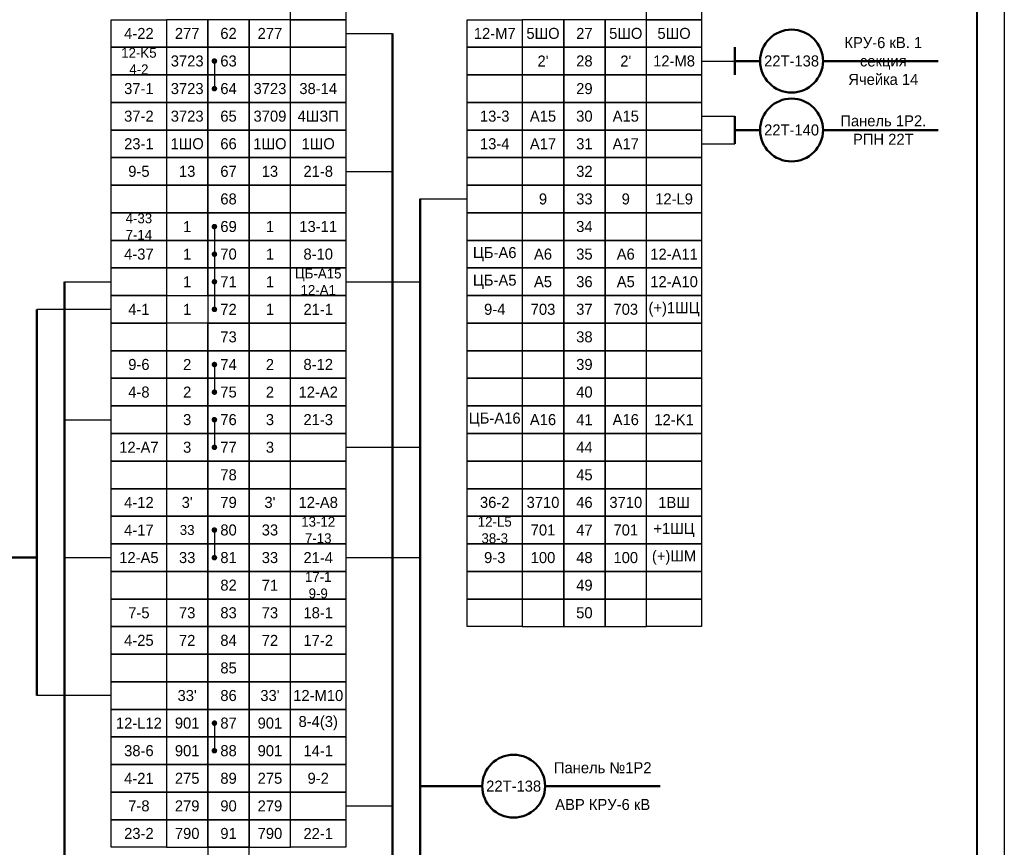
# Model space of a CAD drawing. Header units: millimetres. Extents: x 7700 to 12777, y -2533 to 2568.
# Tile 63 of 74: x 12273 to 12452, y 733 to 883. Entities that reach past the tile are written whole.
import ezdxf

# ---------------------------------------------------------------- set-up
doc = ezdxf.new("R2010")
doc.units = ezdxf.units.MM
doc.styles.add('SIMPLEX', font='txt', dxfattribs={"height": 5})

msp = doc.modelspace()

# ---------------------------------------------------------------- linework, layer by layer
for p, q in [((12451.59, 1072.46), (12451.59, 652.45)), ((12332.25, 880.44), (12340.74, 880.44)), ((12308.44, 875.44), (12308.44, 870.44)), ((12396.74, 875.44), (12402.77, 875.44)), ((12396.74, 865.44), (12402.77, 865.44)), ((12396.74, 860.44), (12402.77, 860.44)), ((12332.25, 855.44), (12340.74, 855.44)), ((12345.74, 850.44), (12354.24, 850.44)), ((12308.44, 845.44), (12308.44, 830.44)), ((12281.26, 835.44), (12289.75, 835.44)), ((12289.75, 830.44), (12276.26, 830.44)), ((12308.44, 820.44), (12308.44, 815.44)), ((12281.26, 810.44), (12289.75, 810.44)), ((12308.44, 810.44), (12308.44, 805.44)), ((12332.25, 805.44), (12345.74, 805.44)), ((12308.44, 790.44), (12308.44, 785.44)), ((12281.26, 785.44), (12289.75, 785.44)), ((12332.25, 785.44), (12345.74, 785.44)), ((12289.75, 760.44), (12276.26, 760.44)), ((12308.44, 755.44), (12308.44, 750.44)), ((12332.25, 740.44), (12340.74, 740.44))]:
    msp.add_line(p, q)
at = {"lineweight": 40}
msp.add_line((12446.59, 1052.46), (12446.59, 657.37), dxfattribs=at)
at = {"lineweight": 50}
for p, q in [((12340.74, 880.44), (12340.74, 669.15)), ((12402.77, 877.94), (12402.77, 872.94)), ((12402.77, 875.44), (12407.34, 875.44)), ((12418.74, 875.44), (12439.62, 875.44)), ((12402.77, 865.44), (12402.77, 860.44)), ((12402.77, 862.94), (12407.34, 862.94)), ((12418.74, 862.94), (12439.62, 862.94)), ((12345.74, 850.44), (12345.74, 715.44)), ((12281.26, 835.44), (12281.26, 669.15)), ((12276.26, 830.44), (12276.26, 760.44)), ((12276.26, 785.44), (12265.04, 785.44)), ((12345.74, 744.02), (12356.97, 744.02)), ((12368.37, 744.02), (12389.25, 744.02))]:
    msp.add_line(p, q, dxfattribs=at)
for points in [[(12332.25, 882.93), (12322.25, 882.93), (12322.25, 887.93), (12332.25, 887.93)], [(12396.74, 882.93), (12386.74, 882.93), (12386.74, 887.93), (12396.74, 887.93)], [(12299.75, 877.94), (12289.75, 877.94), (12289.75, 882.93), (12299.75, 882.93)], [(12299.75, 877.94), (12307.25, 877.94), (12307.25, 882.93), (12299.75, 882.93)], [(12307.25, 877.94), (12314.75, 877.94), (12314.75, 882.93), (12307.25, 882.93)], [(12314.75, 877.94), (12322.25, 877.94), (12322.25, 882.93), (12314.75, 882.93)], [(12332.25, 877.94), (12322.25, 877.94), (12322.25, 882.93), (12332.25, 882.93)], [(12364.24, 877.94), (12354.24, 877.94), (12354.24, 882.93), (12364.24, 882.93)], [(12364.24, 877.94), (12371.74, 877.94), (12371.74, 882.93), (12364.24, 882.93)], [(12371.74, 877.94), (12379.24, 877.94), (12379.24, 882.93), (12371.74, 882.93)], [(12379.24, 877.94), (12386.74, 877.94), (12386.74, 882.93), (12379.24, 882.93)], [(12396.74, 877.94), (12386.74, 877.94), (12386.74, 882.93), (12396.74, 882.93)], [(12299.75, 872.94), (12289.75, 872.94), (12289.75, 877.94), (12299.75, 877.94)], [(12299.75, 872.94), (12307.25, 872.94), (12307.25, 877.94), (12299.75, 877.94)], [(12307.25, 872.94), (12314.75, 872.94), (12314.75, 877.94), (12307.25, 877.94)], [(12314.75, 872.94), (12322.25, 872.94), (12322.25, 877.94), (12314.75, 877.94)], [(12332.25, 872.94), (12322.25, 872.94), (12322.25, 877.94), (12332.25, 877.94)], [(12364.24, 872.94), (12354.24, 872.94), (12354.24, 877.94), (12364.24, 877.94)], [(12364.24, 872.94), (12371.74, 872.94), (12371.74, 877.94), (12364.24, 877.94)], [(12371.74, 872.94), (12379.24, 872.94), (12379.24, 877.94), (12371.74, 877.94)], [(12379.24, 872.94), (12386.74, 872.94), (12386.74, 877.94), (12379.24, 877.94)], [(12396.74, 872.94), (12386.74, 872.94), (12386.74, 877.94), (12396.74, 877.94)], [(12299.75, 867.94), (12289.75, 867.94), (12289.75, 872.94), (12299.75, 872.94)], [(12299.75, 867.94), (12289.75, 867.94), (12289.75, 872.94), (12299.75, 872.94)], [(12299.75, 867.94), (12307.25, 867.94), (12307.25, 872.94), (12299.75, 872.94)], [(12299.75, 867.94), (12307.25, 867.94), (12307.25, 872.94), (12299.75, 872.94)], [(12307.25, 867.94), (12314.75, 867.94), (12314.75, 872.94), (12307.25, 872.94)], [(12314.75, 867.94), (12322.25, 867.94), (12322.25, 872.94), (12314.75, 872.94)], [(12314.75, 867.94), (12322.25, 867.94), (12322.25, 872.94), (12314.75, 872.94)], [(12332.25, 867.94), (12322.25, 867.94), (12322.25, 872.94), (12332.25, 872.94)], [(12332.25, 867.94), (12322.25, 867.94), (12322.25, 872.94), (12332.25, 872.94)], [(12364.24, 867.94), (12354.24, 867.94), (12354.24, 872.94), (12364.24, 872.94)], [(12364.24, 867.94), (12354.24, 867.94), (12354.24, 872.94), (12364.24, 872.94)], [(12364.24, 867.94), (12371.74, 867.94), (12371.74, 872.94), (12364.24, 872.94)], [(12364.24, 867.94), (12371.74, 867.94), (12371.74, 872.94), (12364.24, 872.94)], [(12371.74, 867.94), (12379.24, 867.94), (12379.24, 872.94), (12371.74, 872.94)], [(12379.24, 867.94), (12386.74, 867.94), (12386.74, 872.94), (12379.24, 872.94)], [(12379.24, 867.94), (12386.74, 867.94), (12386.74, 872.94), (12379.24, 872.94)], [(12396.74, 867.94), (12386.74, 867.94), (12386.74, 872.94), (12396.74, 872.94)], [(12396.74, 867.94), (12386.74, 867.94), (12386.74, 872.94), (12396.74, 872.94)], [(12299.75, 862.94), (12289.75, 862.94), (12289.75, 867.94), (12299.75, 867.94)], [(12299.75, 862.94), (12289.75, 862.94), (12289.75, 867.94), (12299.75, 867.94)], [(12299.75, 862.94), (12307.25, 862.94), (12307.25, 867.94), (12299.75, 867.94)], [(12299.75, 862.94), (12307.25, 862.94), (12307.25, 867.94), (12299.75, 867.94)], [(12307.25, 862.94), (12314.75, 862.94), (12314.75, 867.94), (12307.25, 867.94)], [(12314.75, 862.94), (12322.25, 862.94), (12322.25, 867.94), (12314.75, 867.94)], [(12314.75, 862.94), (12322.25, 862.94), (12322.25, 867.94), (12314.75, 867.94)], [(12332.25, 862.94), (12322.25, 862.94), (12322.25, 867.94), (12332.25, 867.94)], [(12332.25, 862.94), (12322.25, 862.94), (12322.25, 867.94), (12332.25, 867.94)], [(12364.24, 862.94), (12354.24, 862.94), (12354.24, 867.94), (12364.24, 867.94)], [(12364.24, 862.94), (12354.24, 862.94), (12354.24, 867.94), (12364.24, 867.94)], [(12364.24, 862.94), (12371.74, 862.94), (12371.74, 867.94), (12364.24, 867.94)], [(12364.24, 862.94), (12371.74, 862.94), (12371.74, 867.94), (12364.24, 867.94)], [(12371.74, 862.94), (12379.24, 862.94), (12379.24, 867.94), (12371.74, 867.94)], [(12379.24, 862.94), (12386.74, 862.94), (12386.74, 867.94), (12379.24, 867.94)], [(12379.24, 862.94), (12386.74, 862.94), (12386.74, 867.94), (12379.24, 867.94)], [(12396.74, 862.94), (12386.74, 862.94), (12386.74, 867.94), (12396.74, 867.94)], [(12396.74, 862.94), (12386.74, 862.94), (12386.74, 867.94), (12396.74, 867.94)], [(12299.75, 857.94), (12289.75, 857.94), (12289.75, 862.94), (12299.75, 862.94)], [(12299.75, 857.94), (12289.75, 857.94), (12289.75, 862.94), (12299.75, 862.94)], [(12299.75, 857.94), (12307.25, 857.94), (12307.25, 862.94), (12299.75, 862.94)], [(12299.75, 857.94), (12307.25, 857.94), (12307.25, 862.94), (12299.75, 862.94)], [(12307.25, 857.94), (12314.75, 857.94), (12314.75, 862.94), (12307.25, 862.94)], [(12314.75, 857.94), (12322.25, 857.94), (12322.25, 862.94), (12314.75, 862.94)], [(12314.75, 857.94), (12322.25, 857.94), (12322.25, 862.94), (12314.75, 862.94)], [(12332.25, 857.94), (12322.25, 857.94), (12322.25, 862.94), (12332.25, 862.94)], [(12332.25, 857.94), (12322.25, 857.94), (12322.25, 862.94), (12332.25, 862.94)], [(12364.24, 857.94), (12354.24, 857.94), (12354.24, 862.94), (12364.24, 862.94)], [(12364.24, 857.94), (12354.24, 857.94), (12354.24, 862.94), (12364.24, 862.94)], [(12364.24, 857.94), (12371.74, 857.94), (12371.74, 862.94), (12364.24, 862.94)], [(12364.24, 857.94), (12371.74, 857.94), (12371.74, 862.94), (12364.24, 862.94)], [(12371.74, 857.94), (12379.24, 857.94), (12379.24, 862.94), (12371.74, 862.94)], [(12379.24, 857.94), (12386.74, 857.94), (12386.74, 862.94), (12379.24, 862.94)], [(12379.24, 857.94), (12386.74, 857.94), (12386.74, 862.94), (12379.24, 862.94)], [(12396.74, 857.94), (12386.74, 857.94), (12386.74, 862.94), (12396.74, 862.94)], [(12396.74, 857.94), (12386.74, 857.94), (12386.74, 862.94), (12396.74, 862.94)], [(12299.75, 852.94), (12289.75, 852.94), (12289.75, 857.94), (12299.75, 857.94)], [(12299.75, 852.94), (12289.75, 852.94), (12289.75, 857.94), (12299.75, 857.94)], [(12299.75, 852.94), (12307.25, 852.94), (12307.25, 857.94), (12299.75, 857.94)], [(12299.75, 852.94), (12307.25, 852.94), (12307.25, 857.94), (12299.75, 857.94)], [(12307.25, 852.94), (12314.75, 852.94), (12314.75, 857.94), (12307.25, 857.94)], [(12314.75, 852.94), (12322.25, 852.94), (12322.25, 857.94), (12314.75, 857.94)], [(12314.75, 852.94), (12322.25, 852.94), (12322.25, 857.94), (12314.75, 857.94)], [(12332.25, 852.94), (12322.25, 852.94), (12322.25, 857.94), (12332.25, 857.94)], [(12332.25, 852.94), (12322.25, 852.94), (12322.25, 857.94), (12332.25, 857.94)], [(12364.24, 852.94), (12354.24, 852.94), (12354.24, 857.94), (12364.24, 857.94)], [(12364.24, 852.94), (12354.24, 852.94), (12354.24, 857.94), (12364.24, 857.94)], [(12364.24, 852.94), (12371.74, 852.94), (12371.74, 857.94), (12364.24, 857.94)], [(12364.24, 852.94), (12371.74, 852.94), (12371.74, 857.94), (12364.24, 857.94)], [(12371.74, 852.94), (12379.24, 852.94), (12379.24, 857.94), (12371.74, 857.94)], [(12379.24, 852.94), (12386.74, 852.94), (12386.74, 857.94), (12379.24, 857.94)], [(12379.24, 852.94), (12386.74, 852.94), (12386.74, 857.94), (12379.24, 857.94)], [(12396.74, 852.94), (12386.74, 852.94), (12386.74, 857.94), (12396.74, 857.94)], [(12396.74, 852.94), (12386.74, 852.94), (12386.74, 857.94), (12396.74, 857.94)], [(12299.75, 847.94), (12289.75, 847.94), (12289.75, 852.94), (12299.75, 852.94)], [(12299.75, 847.94), (12289.75, 847.94), (12289.75, 852.94), (12299.75, 852.94)], [(12299.75, 847.94), (12307.25, 847.94), (12307.25, 852.94), (12299.75, 852.94)], [(12299.75, 847.94), (12307.25, 847.94), (12307.25, 852.94), (12299.75, 852.94)], [(12307.25, 847.94), (12314.75, 847.94), (12314.75, 852.94), (12307.25, 852.94)], [(12314.75, 847.94), (12322.25, 847.94), (12322.25, 852.94), (12314.75, 852.94)], [(12314.75, 847.94), (12322.25, 847.94), (12322.25, 852.94), (12314.75, 852.94)], [(12332.25, 847.94), (12322.25, 847.94), (12322.25, 852.94), (12332.25, 852.94)], [(12332.25, 847.94), (12322.25, 847.94), (12322.25, 852.94), (12332.25, 852.94)], [(12364.24, 847.94), (12354.24, 847.94), (12354.24, 852.94), (12364.24, 852.94)], [(12364.24, 847.94), (12354.24, 847.94), (12354.24, 852.94), (12364.24, 852.94)], [(12364.24, 847.94), (12371.74, 847.94), (12371.74, 852.94), (12364.24, 852.94)], [(12364.24, 847.94), (12371.74, 847.94), (12371.74, 852.94), (12364.24, 852.94)], [(12371.74, 847.94), (12379.24, 847.94), (12379.24, 852.94), (12371.74, 852.94)], [(12379.24, 847.94), (12386.74, 847.94), (12386.74, 852.94), (12379.24, 852.94)], [(12379.24, 847.94), (12386.74, 847.94), (12386.74, 852.94), (12379.24, 852.94)], [(12396.74, 847.94), (12386.74, 847.94), (12386.74, 852.94), (12396.74, 852.94)], [(12396.74, 847.94), (12386.74, 847.94), (12386.74, 852.94), (12396.74, 852.94)], [(12299.75, 842.94), (12289.75, 842.94), (12289.75, 847.94), (12299.75, 847.94)], [(12299.75, 842.94), (12289.75, 842.94), (12289.75, 847.94), (12299.75, 847.94)], [(12299.75, 842.94), (12307.25, 842.94), (12307.25, 847.94), (12299.75, 847.94)], [(12299.75, 842.94), (12307.25, 842.94), (12307.25, 847.94), (12299.75, 847.94)], [(12307.25, 842.94), (12314.75, 842.94), (12314.75, 847.94), (12307.25, 847.94)], [(12314.75, 842.94), (12322.25, 842.94), (12322.25, 847.94), (12314.75, 847.94)], [(12314.75, 842.94), (12322.25, 842.94), (12322.25, 847.94), (12314.75, 847.94)], [(12332.25, 842.94), (12322.25, 842.94), (12322.25, 847.94), (12332.25, 847.94)], [(12332.25, 842.94), (12322.25, 842.94), (12322.25, 847.94), (12332.25, 847.94)], [(12364.24, 842.94), (12354.24, 842.94), (12354.24, 847.94), (12364.24, 847.94)], [(12364.24, 842.94), (12354.24, 842.94), (12354.24, 847.94), (12364.24, 847.94)], [(12364.24, 842.94), (12371.74, 842.94), (12371.74, 847.94), (12364.24, 847.94)], [(12364.24, 842.94), (12371.74, 842.94), (12371.74, 847.94), (12364.24, 847.94)], [(12371.74, 842.94), (12379.24, 842.94), (12379.24, 847.94), (12371.74, 847.94)], [(12379.24, 842.94), (12386.74, 842.94), (12386.74, 847.94), (12379.24, 847.94)], [(12379.24, 842.94), (12386.74, 842.94), (12386.74, 847.94), (12379.24, 847.94)], [(12396.74, 842.94), (12386.74, 842.94), (12386.74, 847.94), (12396.74, 847.94)], [(12396.74, 842.94), (12386.74, 842.94), (12386.74, 847.94), (12396.74, 847.94)], [(12299.75, 837.94), (12289.75, 837.94), (12289.75, 842.94), (12299.75, 842.94)], [(12299.75, 837.94), (12289.75, 837.94), (12289.75, 842.94), (12299.75, 842.94)], [(12299.75, 837.94), (12307.25, 837.94), (12307.25, 842.94), (12299.75, 842.94)], [(12299.75, 837.94), (12307.25, 837.94), (12307.25, 842.94), (12299.75, 842.94)], [(12307.25, 837.94), (12314.75, 837.94), (12314.75, 842.94), (12307.25, 842.94)], [(12314.75, 837.94), (12322.25, 837.94), (12322.25, 842.94), (12314.75, 842.94)], [(12314.75, 837.94), (12322.25, 837.94), (12322.25, 842.94), (12314.75, 842.94)], [(12332.25, 837.94), (12322.25, 837.94), (12322.25, 842.94), (12332.25, 842.94)], [(12332.25, 837.94), (12322.25, 837.94), (12322.25, 842.94), (12332.25, 842.94)], [(12364.24, 837.94), (12354.24, 837.94), (12354.24, 842.94), (12364.24, 842.94)], [(12364.24, 837.94), (12354.24, 837.94), (12354.24, 842.94), (12364.24, 842.94)], [(12364.24, 837.94), (12371.74, 837.94), (12371.74, 842.94), (12364.24, 842.94)], [(12364.24, 837.94), (12371.74, 837.94), (12371.74, 842.94), (12364.24, 842.94)], [(12371.74, 837.94), (12379.24, 837.94), (12379.24, 842.94), (12371.74, 842.94)], [(12379.24, 837.94), (12386.74, 837.94), (12386.74, 842.94), (12379.24, 842.94)], [(12379.24, 837.94), (12386.74, 837.94), (12386.74, 842.94), (12379.24, 842.94)], [(12396.74, 837.94), (12386.74, 837.94), (12386.74, 842.94), (12396.74, 842.94)], [(12396.74, 837.94), (12386.74, 837.94), (12386.74, 842.94), (12396.74, 842.94)], [(12299.75, 832.94), (12289.75, 832.94), (12289.75, 837.94), (12299.75, 837.94)], [(12299.75, 832.94), (12289.75, 832.94), (12289.75, 837.94), (12299.75, 837.94)], [(12299.75, 832.94), (12307.25, 832.94), (12307.25, 837.94), (12299.75, 837.94)], [(12299.75, 832.94), (12307.25, 832.94), (12307.25, 837.94), (12299.75, 837.94)], [(12307.25, 832.94), (12314.75, 832.94), (12314.75, 837.94), (12307.25, 837.94)], [(12314.75, 832.94), (12322.25, 832.94), (12322.25, 837.94), (12314.75, 837.94)], [(12314.75, 832.94), (12322.25, 832.94), (12322.25, 837.94), (12314.75, 837.94)], [(12332.25, 832.94), (12322.25, 832.94), (12322.25, 837.94), (12332.25, 837.94)], [(12332.25, 832.94), (12322.25, 832.94), (12322.25, 837.94), (12332.25, 837.94)], [(12364.24, 832.94), (12354.24, 832.94), (12354.24, 837.94), (12364.24, 837.94)], [(12364.24, 832.94), (12354.24, 832.94), (12354.24, 837.94), (12364.24, 837.94)], [(12364.24, 832.94), (12371.74, 832.94), (12371.74, 837.94), (12364.24, 837.94)], [(12364.24, 832.94), (12371.74, 832.94), (12371.74, 837.94), (12364.24, 837.94)], [(12371.74, 832.94), (12379.24, 832.94), (12379.24, 837.94), (12371.74, 837.94)], [(12379.24, 832.94), (12386.74, 832.94), (12386.74, 837.94), (12379.24, 837.94)], [(12379.24, 832.94), (12386.74, 832.94), (12386.74, 837.94), (12379.24, 837.94)], [(12396.74, 832.94), (12386.74, 832.94), (12386.74, 837.94), (12396.74, 837.94)], [(12396.74, 832.94), (12386.74, 832.94), (12386.74, 837.94), (12396.74, 837.94)], [(12299.75, 827.94), (12289.75, 827.94), (12289.75, 832.94), (12299.75, 832.94)], [(12299.75, 827.94), (12289.75, 827.94), (12289.75, 832.94), (12299.75, 832.94)], [(12307.25, 827.94), (12314.75, 827.94), (12314.75, 832.94), (12307.25, 832.94)], [(12314.75, 827.94), (12322.25, 827.94), (12322.25, 832.94), (12314.75, 832.94)], [(12314.75, 827.94), (12322.25, 827.94), (12322.25, 832.94), (12314.75, 832.94)], [(12332.25, 827.94), (12322.25, 827.94), (12322.25, 832.94), (12332.25, 832.94)], [(12332.25, 827.94), (12322.25, 827.94), (12322.25, 832.94), (12332.25, 832.94)], [(12364.24, 827.94), (12354.24, 827.94), (12354.24, 832.94), (12364.24, 832.94)], [(12364.24, 827.94), (12354.24, 827.94), (12354.24, 832.94), (12364.24, 832.94)], [(12364.24, 827.94), (12371.74, 827.94), (12371.74, 832.94), (12364.24, 832.94)], [(12364.24, 827.94), (12371.74, 827.94), (12371.74, 832.94), (12364.24, 832.94)], [(12371.74, 827.94), (12379.24, 827.94), (12379.24, 832.94), (12371.74, 832.94)], [(12379.24, 827.94), (12386.74, 827.94), (12386.74, 832.94), (12379.24, 832.94)], [(12379.24, 827.94), (12386.74, 827.94), (12386.74, 832.94), (12379.24, 832.94)], [(12396.74, 827.94), (12386.74, 827.94), (12386.74, 832.94), (12396.74, 832.94)], [(12396.74, 827.94), (12386.74, 827.94), (12386.74, 832.94), (12396.74, 832.94)], [(12299.75, 822.94), (12289.75, 822.94), (12289.75, 827.94), (12299.75, 827.94)], [(12299.75, 822.94), (12289.75, 822.94), (12289.75, 827.94), (12299.75, 827.94)], [(12299.75, 822.94), (12307.25, 822.94), (12307.25, 827.94), (12299.75, 827.94)], [(12299.75, 822.94), (12307.25, 822.94), (12307.25, 827.94), (12299.75, 827.94)], [(12307.25, 822.94), (12314.75, 822.94), (12314.75, 827.94), (12307.25, 827.94)], [(12314.75, 822.94), (12322.25, 822.94), (12322.25, 827.94), (12314.75, 827.94)], [(12314.75, 822.94), (12322.25, 822.94), (12322.25, 827.94), (12314.75, 827.94)], [(12332.25, 822.94), (12322.25, 822.94), (12322.25, 827.94), (12332.25, 827.94)], [(12332.25, 822.94), (12322.25, 822.94), (12322.25, 827.94), (12332.25, 827.94)], [(12364.24, 822.94), (12354.24, 822.94), (12354.24, 827.94), (12364.24, 827.94)], [(12364.24, 822.94), (12354.24, 822.94), (12354.24, 827.94), (12364.24, 827.94)], [(12364.24, 822.94), (12371.74, 822.94), (12371.74, 827.94), (12364.24, 827.94)], [(12364.24, 822.94), (12371.74, 822.94), (12371.74, 827.94), (12364.24, 827.94)], [(12371.74, 822.94), (12379.24, 822.94), (12379.24, 827.94), (12371.74, 827.94)], [(12379.24, 822.94), (12386.74, 822.94), (12386.74, 827.94), (12379.24, 827.94)], [(12379.24, 822.94), (12386.74, 822.94), (12386.74, 827.94), (12379.24, 827.94)], [(12396.74, 822.94), (12386.74, 822.94), (12386.74, 827.94), (12396.74, 827.94)], [(12396.74, 822.94), (12386.74, 822.94), (12386.74, 827.94), (12396.74, 827.94)], [(12299.75, 817.94), (12289.75, 817.94), (12289.75, 822.94), (12299.75, 822.94)], [(12299.75, 817.94), (12289.75, 817.94), (12289.75, 822.94), (12299.75, 822.94)], [(12299.75, 817.94), (12307.25, 817.94), (12307.25, 822.94), (12299.75, 822.94)], [(12299.75, 817.94), (12307.25, 817.94), (12307.25, 822.94), (12299.75, 822.94)], [(12307.25, 817.94), (12314.75, 817.94), (12314.75, 822.94), (12307.25, 822.94)], [(12314.75, 817.94), (12322.25, 817.94), (12322.25, 822.94), (12314.75, 822.94)], [(12314.75, 817.94), (12322.25, 817.94), (12322.25, 822.94), (12314.75, 822.94)], [(12332.25, 817.94), (12322.25, 817.94), (12322.25, 822.94), (12332.25, 822.94)], [(12332.25, 817.94), (12322.25, 817.94), (12322.25, 822.94), (12332.25, 822.94)], [(12364.24, 817.94), (12354.24, 817.94), (12354.24, 822.94), (12364.24, 822.94)], [(12364.24, 817.94), (12354.24, 817.94), (12354.24, 822.94), (12364.24, 822.94)], [(12364.24, 817.94), (12371.74, 817.94), (12371.74, 822.94), (12364.24, 822.94)], [(12364.24, 817.94), (12371.74, 817.94), (12371.74, 822.94), (12364.24, 822.94)], [(12371.74, 817.94), (12379.24, 817.94), (12379.24, 822.94), (12371.74, 822.94)], [(12379.24, 817.94), (12386.74, 817.94), (12386.74, 822.94), (12379.24, 822.94)], [(12379.24, 817.94), (12386.74, 817.94), (12386.74, 822.94), (12379.24, 822.94)], [(12396.74, 817.94), (12386.74, 817.94), (12386.74, 822.94), (12396.74, 822.94)], [(12396.74, 817.94), (12386.74, 817.94), (12386.74, 822.94), (12396.74, 822.94)], [(12299.75, 812.94), (12289.75, 812.94), (12289.75, 817.94), (12299.75, 817.94)], [(12299.75, 812.94), (12289.75, 812.94), (12289.75, 817.94), (12299.75, 817.94)], [(12299.75, 812.94), (12307.25, 812.94), (12307.25, 817.94), (12299.75, 817.94)], [(12299.75, 812.94), (12307.25, 812.94), (12307.25, 817.94), (12299.75, 817.94)], [(12307.25, 812.94), (12314.75, 812.94), (12314.75, 817.94), (12307.25, 817.94)], [(12314.75, 812.94), (12322.25, 812.94), (12322.25, 817.94), (12314.75, 817.94)], [(12314.75, 812.94), (12322.25, 812.94), (12322.25, 817.94), (12314.75, 817.94)], [(12332.25, 812.94), (12322.25, 812.94), (12322.25, 817.94), (12332.25, 817.94)], [(12332.25, 812.94), (12322.25, 812.94), (12322.25, 817.94), (12332.25, 817.94)], [(12364.24, 812.94), (12354.24, 812.94), (12354.24, 817.94), (12364.24, 817.94)], [(12364.24, 812.94), (12354.24, 812.94), (12354.24, 817.94), (12364.24, 817.94)], [(12364.24, 812.94), (12371.74, 812.94), (12371.74, 817.94), (12364.24, 817.94)], [(12364.24, 812.94), (12371.74, 812.94), (12371.74, 817.94), (12364.24, 817.94)], [(12371.74, 812.94), (12379.24, 812.94), (12379.24, 817.94), (12371.74, 817.94)], [(12379.24, 812.94), (12386.74, 812.94), (12386.74, 817.94), (12379.24, 817.94)], [(12379.24, 812.94), (12386.74, 812.94), (12386.74, 817.94), (12379.24, 817.94)], [(12396.74, 812.94), (12386.74, 812.94), (12386.74, 817.94), (12396.74, 817.94)], [(12396.74, 812.94), (12386.74, 812.94), (12386.74, 817.94), (12396.74, 817.94)], [(12299.75, 807.94), (12289.75, 807.94), (12289.75, 812.94), (12299.75, 812.94)], [(12299.75, 807.94), (12307.25, 807.94), (12307.25, 812.94), (12299.75, 812.94)], [(12307.25, 807.94), (12314.75, 807.94), (12314.75, 812.94), (12307.25, 812.94)], [(12314.75, 807.94), (12322.25, 807.94), (12322.25, 812.94), (12314.75, 812.94)], [(12332.25, 807.94), (12322.25, 807.94), (12322.25, 812.94), (12332.25, 812.94)], [(12364.24, 807.94), (12354.24, 807.94), (12354.24, 812.94), (12364.24, 812.94)], [(12364.24, 807.94), (12371.74, 807.94), (12371.74, 812.94), (12364.24, 812.94)], [(12371.74, 807.94), (12379.24, 807.94), (12379.24, 812.94), (12371.74, 812.94)], [(12379.24, 807.94), (12386.74, 807.94), (12386.74, 812.94), (12379.24, 812.94)], [(12396.74, 807.94), (12386.74, 807.94), (12386.74, 812.94), (12396.74, 812.94)], [(12299.75, 802.94), (12289.75, 802.94), (12289.75, 807.94), (12299.75, 807.94)], [(12299.75, 802.94), (12307.25, 802.94), (12307.25, 807.94), (12299.75, 807.94)], [(12307.25, 802.94), (12314.75, 802.94), (12314.75, 807.94), (12307.25, 807.94)], [(12314.75, 802.94), (12322.25, 802.94), (12322.25, 807.94), (12314.75, 807.94)], [(12332.25, 802.94), (12322.25, 802.94), (12322.25, 807.94), (12332.25, 807.94)], [(12364.24, 802.94), (12354.24, 802.94), (12354.24, 807.94), (12364.24, 807.94)], [(12364.24, 802.94), (12354.24, 802.94), (12354.24, 807.94), (12364.24, 807.94)], [(12364.24, 802.94), (12371.74, 802.94), (12371.74, 807.94), (12364.24, 807.94)], [(12364.24, 802.94), (12371.74, 802.94), (12371.74, 807.94), (12364.24, 807.94)], [(12371.74, 802.94), (12379.24, 802.94), (12379.24, 807.94), (12371.74, 807.94)], [(12379.24, 802.94), (12386.74, 802.94), (12386.74, 807.94), (12379.24, 807.94)], [(12379.24, 802.94), (12386.74, 802.94), (12386.74, 807.94), (12379.24, 807.94)], [(12396.74, 802.94), (12386.74, 802.94), (12386.74, 807.94), (12396.74, 807.94)], [(12396.74, 802.94), (12386.74, 802.94), (12386.74, 807.94), (12396.74, 807.94)], [(12299.75, 797.94), (12289.75, 797.94), (12289.75, 802.94), (12299.75, 802.94)], [(12299.75, 797.94), (12307.25, 797.94), (12307.25, 802.94), (12299.75, 802.94)], [(12307.25, 797.94), (12314.75, 797.94), (12314.75, 802.94), (12307.25, 802.94)], [(12314.75, 797.94), (12322.25, 797.94), (12322.25, 802.94), (12314.75, 802.94)], [(12332.25, 797.94), (12322.25, 797.94), (12322.25, 802.94), (12332.25, 802.94)], [(12364.24, 797.94), (12354.24, 797.94), (12354.24, 802.94), (12364.24, 802.94)], [(12364.24, 797.94), (12354.24, 797.94), (12354.24, 802.94), (12364.24, 802.94)], [(12364.24, 797.94), (12371.74, 797.94), (12371.74, 802.94), (12364.24, 802.94)], [(12364.24, 797.94), (12371.74, 797.94), (12371.74, 802.94), (12364.24, 802.94)], [(12371.74, 797.94), (12379.24, 797.94), (12379.24, 802.94), (12371.74, 802.94)], [(12379.24, 797.94), (12386.74, 797.94), (12386.74, 802.94), (12379.24, 802.94)], [(12379.24, 797.94), (12386.74, 797.94), (12386.74, 802.94), (12379.24, 802.94)], [(12396.74, 797.94), (12386.74, 797.94), (12386.74, 802.94), (12396.74, 802.94)], [(12396.74, 797.94), (12386.74, 797.94), (12386.74, 802.94), (12396.74, 802.94)], [(12299.75, 792.94), (12289.75, 792.94), (12289.75, 797.94), (12299.75, 797.94)], [(12299.75, 792.94), (12307.25, 792.94), (12307.25, 797.94), (12299.75, 797.94)], [(12307.25, 792.94), (12314.75, 792.94), (12314.75, 797.94), (12307.25, 797.94)], [(12314.75, 792.94), (12322.25, 792.94), (12322.25, 797.94), (12314.75, 797.94)], [(12332.25, 792.94), (12322.25, 792.94), (12322.25, 797.94), (12332.25, 797.94)], [(12364.24, 792.94), (12354.24, 792.94), (12354.24, 797.94), (12364.24, 797.94)], [(12364.24, 792.94), (12354.24, 792.94), (12354.24, 797.94), (12364.24, 797.94)], [(12364.24, 792.94), (12371.74, 792.94), (12371.74, 797.94), (12364.24, 797.94)], [(12364.24, 792.94), (12371.74, 792.94), (12371.74, 797.94), (12364.24, 797.94)], [(12371.74, 792.94), (12379.24, 792.94), (12379.24, 797.94), (12371.74, 797.94)], [(12379.24, 792.94), (12386.74, 792.94), (12386.74, 797.94), (12379.24, 797.94)], [(12379.24, 792.94), (12386.74, 792.94), (12386.74, 797.94), (12379.24, 797.94)], [(12396.74, 792.94), (12386.74, 792.94), (12386.74, 797.94), (12396.74, 797.94)], [(12396.74, 792.94), (12386.74, 792.94), (12386.74, 797.94), (12396.74, 797.94)], [(12299.75, 787.94), (12289.75, 787.94), (12289.75, 792.94), (12299.75, 792.94)], [(12299.75, 787.94), (12307.25, 787.94), (12307.25, 792.94), (12299.75, 792.94)], [(12307.25, 787.94), (12314.75, 787.94), (12314.75, 792.94), (12307.25, 792.94)], [(12314.75, 787.94), (12322.25, 787.94), (12322.25, 792.94), (12314.75, 792.94)], [(12332.25, 787.94), (12322.25, 787.94), (12322.25, 792.94), (12332.25, 792.94)], [(12364.24, 787.94), (12354.24, 787.94), (12354.24, 792.94), (12364.24, 792.94)], [(12364.24, 787.94), (12354.24, 787.94), (12354.24, 792.94), (12364.24, 792.94)], [(12364.24, 787.94), (12371.74, 787.94), (12371.74, 792.94), (12364.24, 792.94)], [(12364.24, 787.94), (12371.74, 787.94), (12371.74, 792.94), (12364.24, 792.94)], [(12371.74, 787.94), (12379.24, 787.94), (12379.24, 792.94), (12371.74, 792.94)], [(12379.24, 787.94), (12386.74, 787.94), (12386.74, 792.94), (12379.24, 792.94)], [(12379.24, 787.94), (12386.74, 787.94), (12386.74, 792.94), (12379.24, 792.94)], [(12396.74, 787.94), (12386.74, 787.94), (12386.74, 792.94), (12396.74, 792.94)], [(12396.74, 787.94), (12386.74, 787.94), (12386.74, 792.94), (12396.74, 792.94)], [(12299.75, 782.94), (12289.75, 782.94), (12289.75, 787.94), (12299.75, 787.94)], [(12299.75, 782.94), (12289.75, 782.94), (12289.75, 787.94), (12299.75, 787.94)], [(12299.75, 782.94), (12307.25, 782.94), (12307.25, 787.94), (12299.75, 787.94)], [(12299.75, 782.94), (12307.25, 782.94), (12307.25, 787.94), (12299.75, 787.94)], [(12307.25, 782.94), (12314.75, 782.94), (12314.75, 787.94), (12307.25, 787.94)], [(12314.75, 782.94), (12322.25, 782.94), (12322.25, 787.94), (12314.75, 787.94)], [(12314.75, 782.94), (12322.25, 782.94), (12322.25, 787.94), (12314.75, 787.94)], [(12332.25, 782.94), (12322.25, 782.94), (12322.25, 787.94), (12332.25, 787.94)], [(12332.25, 782.94), (12322.25, 782.94), (12322.25, 787.94), (12332.25, 787.94)], [(12364.24, 782.94), (12354.24, 782.94), (12354.24, 787.94), (12364.24, 787.94)], [(12364.24, 782.94), (12354.24, 782.94), (12354.24, 787.94), (12364.24, 787.94)], [(12364.24, 782.94), (12371.74, 782.94), (12371.74, 787.94), (12364.24, 787.94)], [(12364.24, 782.94), (12371.74, 782.94), (12371.74, 787.94), (12364.24, 787.94)], [(12371.74, 782.94), (12379.24, 782.94), (12379.24, 787.94), (12371.74, 787.94)], [(12379.24, 782.94), (12386.74, 782.94), (12386.74, 787.94), (12379.24, 787.94)], [(12379.24, 782.94), (12386.74, 782.94), (12386.74, 787.94), (12379.24, 787.94)], [(12396.74, 782.94), (12386.74, 782.94), (12386.74, 787.94), (12396.74, 787.94)], [(12396.74, 782.94), (12386.74, 782.94), (12386.74, 787.94), (12396.74, 787.94)], [(12299.75, 777.94), (12289.75, 777.94), (12289.75, 782.94), (12299.75, 782.94)], [(12299.75, 777.94), (12307.25, 777.94), (12307.25, 782.94), (12299.75, 782.94)], [(12307.25, 777.94), (12314.75, 777.94), (12314.75, 782.94), (12307.25, 782.94)], [(12314.75, 777.94), (12322.25, 777.94), (12322.25, 782.94), (12314.75, 782.94)], [(12332.25, 777.94), (12322.25, 777.94), (12322.25, 782.94), (12332.25, 782.94)], [(12364.24, 777.94), (12354.24, 777.94), (12354.24, 782.94), (12364.24, 782.94)], [(12364.24, 777.94), (12354.24, 777.94), (12354.24, 782.94), (12364.24, 782.94)], [(12364.24, 777.94), (12371.74, 777.94), (12371.74, 782.94), (12364.24, 782.94)], [(12364.24, 777.94), (12371.74, 777.94), (12371.74, 782.94), (12364.24, 782.94)], [(12371.74, 777.94), (12379.24, 777.94), (12379.24, 782.94), (12371.74, 782.94)], [(12379.24, 777.94), (12386.74, 777.94), (12386.74, 782.94), (12379.24, 782.94)], [(12379.24, 777.94), (12386.74, 777.94), (12386.74, 782.94), (12379.24, 782.94)], [(12396.74, 777.94), (12386.74, 777.94), (12386.74, 782.94), (12396.74, 782.94)], [(12396.74, 777.94), (12386.74, 777.94), (12386.74, 782.94), (12396.74, 782.94)], [(12299.75, 772.94), (12289.75, 772.94), (12289.75, 777.94), (12299.75, 777.94)], [(12299.75, 772.94), (12307.25, 772.94), (12307.25, 777.94), (12299.75, 777.94)], [(12307.25, 772.94), (12314.75, 772.94), (12314.75, 777.94), (12307.25, 777.94)], [(12314.75, 772.94), (12322.25, 772.94), (12322.25, 777.94), (12314.75, 777.94)], [(12332.25, 772.94), (12322.25, 772.94), (12322.25, 777.94), (12332.25, 777.94)], [(12364.24, 772.94), (12354.24, 772.94), (12354.24, 777.94), (12364.24, 777.94)], [(12364.24, 772.94), (12354.24, 772.94), (12354.24, 777.94), (12364.24, 777.94)], [(12364.24, 772.94), (12371.74, 772.94), (12371.74, 777.94), (12364.24, 777.94)], [(12364.24, 772.94), (12371.74, 772.94), (12371.74, 777.94), (12364.24, 777.94)], [(12371.74, 772.94), (12379.24, 772.94), (12379.24, 777.94), (12371.74, 777.94)], [(12379.24, 772.94), (12386.74, 772.94), (12386.74, 777.94), (12379.24, 777.94)], [(12379.24, 772.94), (12386.74, 772.94), (12386.74, 777.94), (12379.24, 777.94)], [(12396.74, 772.94), (12386.74, 772.94), (12386.74, 777.94), (12396.74, 777.94)], [(12396.74, 772.94), (12386.74, 772.94), (12386.74, 777.94), (12396.74, 777.94)], [(12299.75, 767.94), (12289.75, 767.94), (12289.75, 772.94), (12299.75, 772.94)], [(12299.75, 767.94), (12307.25, 767.94), (12307.25, 772.94), (12299.75, 772.94)], [(12307.25, 767.94), (12314.75, 767.94), (12314.75, 772.94), (12307.25, 772.94)], [(12314.75, 767.94), (12322.25, 767.94), (12322.25, 772.94), (12314.75, 772.94)], [(12332.25, 767.94), (12322.25, 767.94), (12322.25, 772.94), (12332.25, 772.94)], [(12299.75, 762.94), (12289.75, 762.94), (12289.75, 767.94), (12299.75, 767.94)], [(12299.75, 762.94), (12289.75, 762.94), (12289.75, 767.94), (12299.75, 767.94)], [(12299.75, 762.94), (12307.25, 762.94), (12307.25, 767.94), (12299.75, 767.94)], [(12299.75, 762.94), (12307.25, 762.94), (12307.25, 767.94), (12299.75, 767.94)], [(12307.25, 762.94), (12314.75, 762.94), (12314.75, 767.94), (12307.25, 767.94)], [(12314.75, 762.94), (12322.25, 762.94), (12322.25, 767.94), (12314.75, 767.94)], [(12314.75, 762.94), (12322.25, 762.94), (12322.25, 767.94), (12314.75, 767.94)], [(12332.25, 762.94), (12322.25, 762.94), (12322.25, 767.94), (12332.25, 767.94)], [(12332.25, 762.94), (12322.25, 762.94), (12322.25, 767.94), (12332.25, 767.94)], [(12299.75, 757.94), (12289.75, 757.94), (12289.75, 762.94), (12299.75, 762.94)], [(12299.75, 757.94), (12289.75, 757.94), (12289.75, 762.94), (12299.75, 762.94)], [(12299.75, 757.94), (12307.25, 757.94), (12307.25, 762.94), (12299.75, 762.94)], [(12299.75, 757.94), (12307.25, 757.94), (12307.25, 762.94), (12299.75, 762.94)], [(12307.25, 757.94), (12314.75, 757.94), (12314.75, 762.94), (12307.25, 762.94)], [(12314.75, 757.94), (12322.25, 757.94), (12322.25, 762.94), (12314.75, 762.94)], [(12314.75, 757.94), (12322.25, 757.94), (12322.25, 762.94), (12314.75, 762.94)], [(12332.25, 757.94), (12322.25, 757.94), (12322.25, 762.94), (12332.25, 762.94)], [(12332.25, 757.94), (12322.25, 757.94), (12322.25, 762.94), (12332.25, 762.94)], [(12299.75, 752.94), (12289.75, 752.94), (12289.75, 757.94), (12299.75, 757.94)], [(12299.75, 752.94), (12289.75, 752.94), (12289.75, 757.94), (12299.75, 757.94)], [(12299.75, 752.94), (12307.25, 752.94), (12307.25, 757.94), (12299.75, 757.94)], [(12299.75, 752.94), (12307.25, 752.94), (12307.25, 757.94), (12299.75, 757.94)], [(12307.25, 752.94), (12314.75, 752.94), (12314.75, 757.94), (12307.25, 757.94)], [(12314.75, 752.94), (12322.25, 752.94), (12322.25, 757.94), (12314.75, 757.94)], [(12314.75, 752.94), (12322.25, 752.94), (12322.25, 757.94), (12314.75, 757.94)], [(12332.25, 752.94), (12322.25, 752.94), (12322.25, 757.94), (12332.25, 757.94)], [(12332.25, 752.94), (12322.25, 752.94), (12322.25, 757.94), (12332.25, 757.94)], [(12299.75, 747.94), (12289.75, 747.94), (12289.75, 752.94), (12299.75, 752.94)], [(12299.75, 747.94), (12289.75, 747.94), (12289.75, 752.94), (12299.75, 752.94)], [(12299.75, 747.94), (12307.25, 747.94), (12307.25, 752.94), (12299.75, 752.94)], [(12299.75, 747.94), (12307.25, 747.94), (12307.25, 752.94), (12299.75, 752.94)], [(12307.25, 747.94), (12314.75, 747.94), (12314.75, 752.94), (12307.25, 752.94)], [(12314.75, 747.94), (12322.25, 747.94), (12322.25, 752.94), (12314.75, 752.94)], [(12314.75, 747.94), (12322.25, 747.94), (12322.25, 752.94), (12314.75, 752.94)], [(12332.25, 747.94), (12322.25, 747.94), (12322.25, 752.94), (12332.25, 752.94)], [(12332.25, 747.94), (12322.25, 747.94), (12322.25, 752.94), (12332.25, 752.94)], [(12299.75, 742.94), (12289.75, 742.94), (12289.75, 747.94), (12299.75, 747.94)], [(12299.75, 742.94), (12289.75, 742.94), (12289.75, 747.94), (12299.75, 747.94)], [(12299.75, 742.94), (12307.25, 742.94), (12307.25, 747.94), (12299.75, 747.94)], [(12299.75, 742.94), (12307.25, 742.94), (12307.25, 747.94), (12299.75, 747.94)], [(12307.25, 742.94), (12314.75, 742.94), (12314.75, 747.94), (12307.25, 747.94)], [(12314.75, 742.94), (12322.25, 742.94), (12322.25, 747.94), (12314.75, 747.94)], [(12314.75, 742.94), (12322.25, 742.94), (12322.25, 747.94), (12314.75, 747.94)], [(12332.25, 742.94), (12322.25, 742.94), (12322.25, 747.94), (12332.25, 747.94)], [(12332.25, 742.94), (12322.25, 742.94), (12322.25, 747.94), (12332.25, 747.94)], [(12299.75, 737.94), (12289.75, 737.94), (12289.75, 742.94), (12299.75, 742.94)], [(12299.75, 737.94), (12307.25, 737.94), (12307.25, 742.94), (12299.75, 742.94)], [(12307.25, 737.94), (12314.75, 737.94), (12314.75, 742.94), (12307.25, 742.94)], [(12314.75, 737.94), (12322.25, 737.94), (12322.25, 742.94), (12314.75, 742.94)], [(12332.25, 737.94), (12322.25, 737.94), (12322.25, 742.94), (12332.25, 742.94)], [(12299.75, 732.94), (12289.75, 732.94), (12289.75, 737.94), (12299.75, 737.94)], [(12299.75, 732.94), (12307.25, 732.94), (12307.25, 737.94), (12299.75, 737.94)], [(12307.25, 732.94), (12314.75, 732.94), (12314.75, 737.94), (12307.25, 737.94)], [(12314.75, 732.94), (12322.25, 732.94), (12322.25, 737.94), (12314.75, 737.94)], [(12332.25, 732.94), (12322.25, 732.94), (12322.25, 737.94), (12332.25, 737.94)], [(12307.25, 727.94), (12314.75, 727.94), (12314.75, 732.94), (12307.25, 732.94)]]:
    msp.add_lwpolyline(points, close=True)
at = {"const_width": 0.45}
for points in [[(12308.44, 875.71, 1), (12308.44, 875.16, 1)], [(12308.44, 870.71, 1), (12308.44, 870.16, 1)], [(12308.44, 845.71, 1), (12308.44, 845.16, 1)], [(12308.44, 840.71, 1), (12308.44, 840.16, 1)], [(12308.44, 835.71, 1), (12308.44, 835.16, 1)], [(12308.44, 830.71, 1), (12308.44, 830.16, 1)], [(12308.44, 820.71, 1), (12308.44, 820.16, 1)], [(12308.44, 815.71, 1), (12308.44, 815.16, 1)], [(12308.44, 810.71, 1), (12308.44, 810.16, 1)], [(12308.44, 805.71, 1), (12308.44, 805.16, 1)], [(12308.44, 790.71, 1), (12308.44, 790.16, 1)], [(12308.44, 785.71, 1), (12308.44, 785.16, 1)], [(12308.44, 755.72, 1), (12308.44, 755.17, 1)], [(12308.44, 750.72, 1), (12308.44, 750.17, 1)]]:
    msp.add_lwpolyline(points, format="xyb", close=True, dxfattribs=at)
msp.add_lwpolyline([(12332.25, 835.44), (12345.74, 835.44)])
at = {"lineweight": 50}
for centre in [(12413.04, 875.44), (12413.04, 862.94), (12362.67, 744.02)]:
    msp.add_circle(centre, 5.7, dxfattribs=at)

# ---------------------------------------------------------------- texts
at = {"attachment_point": 5, "rotation": 0, "style": 'SIMPLEX'}
for s, insert, char_height, width in [('4-22', (12294.75, 880.44), 2, 9.9996), ('277', (12303.5, 880.44), 2, 7.4996), ('277', (12318.5, 880.44), 2, 7.4996), ('12-M7', (12359.24, 880.44), 2, 9.9996), ('5ШО', (12367.99, 880.44), 2, 7.4997), ('5ШО', (12382.99, 880.44), 2, 7.4997), ('5ШО', (12391.74, 880.44), 2, 9.9996), ('12-K5\\P4-2', (12294.75, 875.44), 1.8, 9.9996), ('3723', (12303.5, 875.44), 2, 7.4996), ("2'", (12367.99, 875.44), 2, 7.4997), ("2'", (12382.99, 875.44), 2, 7.4997), ('12-M8', (12391.74, 875.44), 2, 9.9996), ('37-1', (12294.75, 870.44), 2, 9.9996), ('3723', (12303.5, 870.44), 2, 7.4996), ('3723', (12318.5, 870.44), 2, 7.4996), ('38-14', (12327.25, 870.44), 2, 9.9996), ('37-2', (12294.75, 865.44), 2, 9.9996), ('3723', (12303.5, 865.44), 2, 7.4996), ('3709', (12318.5, 865.44), 2, 7.4996), ('4ШЗП', (12327.25, 865.44), 2, 9.9996), ('13-3', (12359.24, 865.44), 2, 9.9996), ('A15', (12367.99, 865.44), 2, 7.4997), ('A15', (12382.99, 865.44), 2, 7.4997), ('23-1', (12294.75, 860.44), 2, 9.9996), ('1ШО', (12303.5, 860.44), 2, 7.4996), ('1ШО', (12318.5, 860.44), 2, 7.4996), ('1ШО', (12327.25, 860.44), 2, 9.9996), ('13-4', (12359.24, 860.44), 2, 9.9996), ('A17', (12367.99, 860.44), 2, 7.4997), ('A17', (12382.99, 860.44), 2, 7.4997), ('9-5', (12294.75, 855.44), 2, 9.9996), ('13', (12303.5, 855.44), 2, 7.4996), ('13', (12318.5, 855.44), 2, 7.4996), ('21-8', (12327.25, 855.44), 2, 9.9996), ('9', (12367.99, 850.44), 2, 7.4997), ('9', (12382.99, 850.44), 2, 7.4997), ('12-L9', (12391.74, 850.44), 2, 9.9996), ('4-33\\P7-14', (12294.75, 845.44), 1.8, 9.9996), ('1', (12303.5, 845.44), 2, 7.4996), ('1', (12318.5, 845.44), 2, 7.4996), ('13-11', (12327.25, 845.44), 2, 9.9996), ('4-37', (12294.75, 840.44), 2, 9.9996), ('1', (12303.5, 840.44), 2, 7.4996), ('1', (12318.5, 840.44), 2, 7.4996), ('8-10', (12327.25, 840.44), 2, 9.9996), ('ЦБ-A6', (12359.24, 840.44), 2, 9.9996), ('A6', (12367.99, 840.44), 2, 7.4997), ('A6', (12382.99, 840.44), 2, 7.4997), ('12-A11', (12391.74, 840.44), 2, 9.9996), ('ЦБ-A15\\P12-A1', (12327.25, 835.44), 1.8, 9.9996), ('1', (12303.5, 835.44), 2, 7.4996), ('1', (12318.5, 835.44), 2, 7.4996), ('ЦБ-A5', (12359.24, 835.44), 2, 9.9996), ('A5', (12367.99, 835.44), 2, 7.4997), ('A5', (12382.99, 835.44), 2, 7.4997), ('12-A10', (12391.74, 835.44), 2, 9.9996), ('4-1', (12294.75, 830.44), 2, 9.9996), ('1', (12303.5, 830.44), 2, 7.4996), ('1', (12318.5, 830.44), 2, 7.4996), ('21-1', (12327.25, 830.44), 2, 9.9996), ('9-4', (12359.24, 830.44), 2, 9.9996), ('703', (12367.99, 830.44), 2, 7.4997), ('703', (12382.99, 830.44), 2, 7.4997), ('(+)1ШЦ', (12391.74, 830.44), 2, 9.9996), ('9-6', (12294.75, 820.44), 2, 9.9996), ('2', (12303.5, 820.44), 2, 7.4996), ('2', (12318.5, 820.44), 2, 7.4996), ('8-12', (12327.25, 820.44), 2, 9.9996), ('4-8', (12294.75, 815.44), 2, 9.9996), ('2', (12303.5, 815.44), 2, 7.4996), ('2', (12318.5, 815.44), 2, 7.4996), ('12-A2', (12327.25, 815.44), 2, 9.9996), ('3', (12303.5, 810.44), 2, 7.4996), ('3', (12318.5, 810.44), 2, 7.4996), ('21-3', (12327.25, 810.44), 2, 9.9996), ('ЦБ-A16', (12359.24, 810.44), 2, 9.9996), ('A16', (12367.99, 810.44), 2, 7.4997), ('A16', (12382.99, 810.44), 2, 7.4997), ('12-K1', (12391.74, 810.44), 2, 9.9996), ('12-A7', (12294.75, 805.44), 2, 9.9996), ('3', (12303.5, 805.44), 2, 7.4996), ('3', (12318.5, 805.44), 2, 7.4996), ('4-12', (12294.75, 795.44), 2, 9.9996), ("3'", (12303.5, 795.44), 2, 7.4996), ("3'", (12318.5, 795.44), 2, 7.4996), ('12-A8', (12327.25, 795.44), 2, 9.9996), ('36-2', (12359.24, 795.44), 2, 9.9996), ('3710', (12367.99, 795.44), 2, 7.4997), ('3710', (12382.99, 795.44), 2, 7.4997), ('1ВШ', (12391.74, 795.44), 2, 9.9996), ('13-12\\P7-13', (12327.25, 790.44), 1.8, 9.9996), ('12-L5\\P38-3', (12359.24, 790.44), 1.8, 9.9996), ('4-17', (12294.75, 790.44), 2, 9.9996), ('33', (12303.5, 790.44), 1.8, 7.4996), ('33', (12318.5, 790.44), 2, 7.4996), ('701', (12367.99, 790.44), 2, 7.4997), ('701', (12382.99, 790.44), 2, 7.4997), ('+1ШЦ', (12391.74, 790.44), 2, 9.9996), ('12-A5', (12294.75, 785.44), 2, 9.9996), ('33', (12303.5, 785.44), 2, 7.4996), ('33', (12318.5, 785.44), 2, 7.4996), ('21-4', (12327.25, 785.44), 2, 9.9996), ('9-3', (12359.24, 785.44), 2, 9.9996), ('100', (12367.99, 785.44), 2, 7.4997), ('100', (12382.99, 785.44), 2, 7.4997), ('(+)ШМ', (12391.74, 785.44), 2, 9.9996), ('71', (12318.5, 780.44), 2, 7.4996), ('17-1\\P9-9', (12327.25, 780.44), 1.8, 9.9996), ('7-5', (12294.75, 775.44), 2, 9.9996), ('73', (12303.5, 775.44), 2, 7.4996), ('73', (12318.5, 775.44), 2, 7.4996), ('18-1', (12327.25, 775.44), 2, 9.9996), ('4-25', (12294.75, 770.44), 2, 9.9996), ('72', (12303.5, 770.44), 2, 7.4996), ('72', (12318.5, 770.44), 2, 7.4996), ('17-2', (12327.25, 770.44), 2, 9.9996), ("33'", (12303.5, 760.44), 2, 7.4996), ("33'", (12318.5, 760.44), 2, 7.4996), ('12-M10', (12327.25, 760.44), 2, 9.9996), ('12-L12', (12294.75, 755.44), 2, 9.9996), ('901', (12303.5, 755.44), 2, 7.4996), ('901', (12318.5, 755.44), 2, 7.4996), ('8-4(3)', (12327.25, 755.44), 2, 9.9996), ('38-6', (12294.75, 750.44), 2, 9.9996), ('901', (12303.5, 750.44), 2, 7.4996), ('901', (12318.5, 750.44), 2, 7.4996), ('14-1', (12327.25, 750.44), 2, 9.9996), ('4-21', (12294.75, 745.44), 2, 9.9996), ('275', (12303.5, 745.44), 2, 7.4996), ('275', (12318.5, 745.44), 2, 7.4996), ('9-2', (12327.25, 745.44), 2, 9.9996), ('7-8', (12294.75, 740.44), 2, 9.9996), ('279', (12303.5, 740.44), 2, 7.4996), ('279', (12318.5, 740.44), 2, 7.4996), ('23-2', (12294.75, 735.44), 2, 9.9996), ('790', (12303.5, 735.44), 2, 7.4996), ('790', (12318.5, 735.44), 2, 7.4996), ('22-1', (12327.25, 735.44), 2, 9.9996)]:
    msp.add_mtext(s, dxfattribs=dict(at, insert=insert, char_height=char_height, width=width))
at = {"char_height": 2, "attachment_point": 5, "style": 'SIMPLEX'}
for s, insert, width in [('62', (12311, 880.44), 7.4997), ('27', (12375.49, 880.44), 7.4997), ('КРУ-6 кВ. 1 секция\\PЯчейка 14', (12429.66, 875.44), 19.3839), ('63', (12311, 875.44), 7.4997), ('28', (12375.49, 875.44), 7.4997), ('64', (12311, 870.44), 7.4997), ('29', (12375.49, 870.44), 7.4997), ('65', (12311, 865.44), 7.4997), ('30', (12375.49, 865.44), 7.4997), ('Панель 1Р2.\\PРПН 22Т', (12429.66, 862.94), 19.3839), ('66', (12311, 860.44), 7.4997), ('31', (12375.49, 860.44), 7.4997), ('67', (12311, 855.44), 7.4997), ('32', (12375.49, 855.44), 7.4997), ('68', (12311, 850.44), 7.4997), ('33', (12375.49, 850.44), 7.4997), ('69', (12311, 845.44), 7.4997), ('34', (12375.49, 845.44), 7.4997), ('70', (12311, 840.44), 7.4997), ('35', (12375.49, 840.44), 7.4997), ('71', (12311, 835.44), 7.4997), ('36', (12375.49, 835.44), 7.4997), ('72', (12311, 830.44), 7.4997), ('37', (12375.49, 830.44), 7.4997), ('73', (12311, 825.44), 7.4997), ('38 ', (12375.49, 825.44), 7.4997), ('74', (12311, 820.44), 7.4997), ('39', (12375.49, 820.44), 7.4997), ('75', (12311, 815.44), 7.4997), ('40', (12375.49, 815.44), 7.4997), ('76', (12311, 810.44), 7.4997), ('41', (12375.49, 810.44), 7.4997), ('77', (12311, 805.44), 7.4997), ('44', (12375.49, 805.44), 7.4997), ('78', (12311, 800.44), 7.4997), ('45', (12375.49, 800.44), 7.4997), ('79', (12311, 795.44), 7.4997), ('46', (12375.49, 795.44), 7.4997), ('80', (12311, 790.44), 7.4997), ('47', (12375.49, 790.44), 7.4997), ('81', (12311, 785.44), 7.4997), ('48', (12375.49, 785.44), 7.4997), ('82', (12311, 780.44), 7.4997), ('49 ', (12375.49, 780.44), 7.4997), ('83', (12311, 775.44), 7.4997), ('50', (12375.49, 775.44), 7.4997), ('84', (12311, 770.44), 7.4997), ('85', (12311, 765.44), 7.4997), ('86', (12311, 760.44), 7.4997), ('87', (12311, 755.44), 7.4997), ('88', (12311, 750.44), 7.4997), ('Панель №1Р2\\P\\PАВР КРУ-6 кВ', (12378.81, 744.02), 19.3839), ('89', (12311, 745.44), 7.4997), ('90', (12311, 740.44), 7.4997), ('91', (12311, 735.44), 7.4997)]:
    msp.add_mtext(s, dxfattribs=dict(at, insert=insert, width=width))
at = {"color": 4, "char_height": 2, "width": 11.4, "attachment_point": 5, "style": 'SIMPLEX'}
for s, insert in [('22Т-138', (12413.04, 875.44)), ('22Т-140', (12413.04, 862.94)), ('22Т-138', (12362.67, 744.02))]:
    msp.add_mtext(s, dxfattribs=dict(at, insert=insert))

doc.saveas('drawing.dxf')
